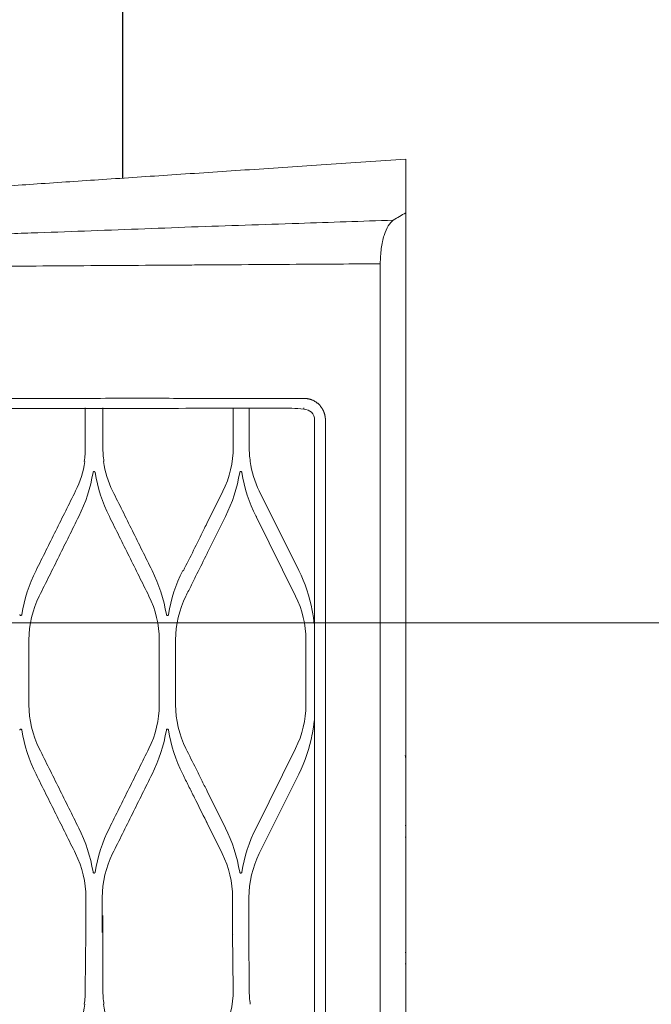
# Model space of a CAD drawing. Header units: millimetres. Extents: x -367720 to -162733, y 309172 to 337444.
# Tile 141 of 256: x -361022 to -360847, y 327971 to 328244. Entities that reach past the tile are written whole.
import ezdxf

# ---------------------------------------------------------------- set-up
doc = ezdxf.new("R2010")
doc.units = ezdxf.units.MM
doc.header["$LTSCALE"] = 10
doc.header["$MEASUREMENT"] = 0
doc.layers.get('0').update_dxf_attribs({"color": 255, "lineweight": 13})
for name, color, linetype, lineweight in [('LATS_EQ_IDU', 7, 'Continuous', 0), ('LATS_SERVICE_SPACE', 1, 'Continuous', 9), ('VZ1', 6, 'Continuous', 18)]:
    doc.layers.add(name, color=color, linetype=linetype, lineweight=lineweight)
doc.layers.add('LATS_PIPE_DRAIN', color=4, linetype='Continuous')
doc.styles.add('ROMANS', font='ROMANS.shx', dxfattribs={"height": 80})

# ---------------------------------------------------------------- blocks, each defined once
blk = doc.blocks.new('LATS_IDU_LOW_STATIC_L2')
at = {"layer": 'LATS_SERVICE_SPACE', "color": 1, "ltscale": 2}
blk.add_line((1221.46, 343.7), (621.46, 343.7), dxfattribs=at)
blk = doc.blocks.new('LATS_IDU_WALL_MOUNTED_SV')
at = {"color": 0}
for p, q in [((443.56, 104.56), (461.56, 104.56)), ((364.39, 88.94), (380.36, 88.77)), ((390.06, 88.77), (380.36, 88.77)), ((515.06, 88.94), (525.99, 88.94)), ((364.39, 84.05), (385.04, 84.05)), ((380.36, 84.21), (390.06, 84.21)), ((515.06, 84.05), (525.99, 84.05)), ((461.56, 68.42), (443.56, 68.42)), ((443.56, 63.86), (461.56, 63.86)), ((480.73, 61.72), (480.82, 61.9)), ((410.7, 55.14), (402.22, 50.93)), ((409.32, 50.03), (419.6, 55.14)), ((486.02, 54.89), (495.8, 50.03)), ((493.82, 55.21), (502.81, 50.75)), ((364.39, 47.87), (380.1, 48.07)), ((390.06, 48.07), (380.36, 48.07)), ((515.06, 47.87), (525.99, 47.87)), ((525.85, 46.73), (525.85, 46.57)), ((525.85, 46.57), (525.85, 44.73)), ((525.85, 44.73), (525.85, 44.57)), ((364.39, 43.45), (380.36, 43.51)), ((380.36, 43.51), (390.06, 43.51)), ((431.4, 30.58), (409.32, 41.55)), ((495.8, 41.55), (473.72, 30.58)), ((495.89, 41.37), (495.8, 41.55)), ((515.06, 43.45), (525.99, 43.45)), ((402.22, 40.66), (424.3, 29.68)), ((480.82, 29.68), (502.9, 40.66)), ((461.56, 27.72), (443.56, 27.72)), ((525.6, 28.3), (525.88, 28.3)), ((-522.6, 25.3), (522.6, 25.3)), ((565.96, 7.1), (-565.96, 7.1)), ((371.6, 0), (313, 0)), ((371.6, 0.18), (371.6, 0)), ((374.8, 0), (371.6, 0)), ((374.8, 0.18), (374.8, 0)), ((374.8, 0), (406.8, 0)), ((406.8, 0), (406.8, 0.18)), ((406.8, 0), (410, 0)), ((410, 0), (410, 0.18)), ((428.95, 0), (410, 0)), ((428.94, 0), (528.59, 0)), ((428.95, 0), (428.95, 0.18)), ((563.42, 0), (528.6, 0)), ((580.11, 0), (577.56, 0))]:
    blk.add_line(p, q, dxfattribs=at)
for centre, radius, start, end in [((364.39, 75.39), 27.52, 243.5738, 270), ((390.06, 88.79), 43.28, 279.3488, 296.4262), ((515.06, 88.79), 43.28, 243.5738, 260.6512), ((515.06, 75.39), 27.52, 243.5738, 270), ((390.06, 2.79), 43.28, 63.5738, 80.6512), ((515.06, 2.79), 43.28, 99.3488, 116.4262), ((443.56, 68.44), 43.28, 243.5738, 259.106), ((461.56, 68.44), 43.28, 280.894, 296.4262), ((522.6, 28.3), 3, 270, 0), ((428.95, 0.85), 0.85, 270, 307.4654), ((563.37, 0.5), 0.5, 270, 282.06)]:
    blk.add_arc(centre, radius, start, end, dxfattribs=at)
at = {"color": 0, "extrusion": (0, 0, -1)}
for centre, start, end in [((-390.06, 75.39), 243.5738, 270), ((-390.06, 16.19), 90, 116.4262), ((-515.06, 16.19), 63.5738, 81.5815), ((-443.56, 55.04), 270, 296.4262), ((-461.56, 55.04), 243.5738, 270)]:
    blk.add_arc(centre, 27.32, start, end, dxfattribs=at)
at = {"color": 0}
for centre, major_axis, ratio, start_param, end_param in [((525.91, 55), (-0.1, -0.0006), 0.003617, 4.347931, 5.252798), ((380.36, 48.03), (-0.5, 0), 0.087489, 4.712389, 6.283185), ((380.36, 43.56), (-0.5, 0), 0.087489, 0, 1.570796), ((525.93, 28.3), (-0.1, 0.0011), 0.006873, 1.030416, 1.892516)]:
    blk.add_ellipse(centre, major_axis=major_axis, ratio=ratio, start_param=start_param, end_param=end_param, dxfattribs=at)
for points, knots in [([(578.06, 3.46), (577.76, 12.21), (577.3, 25.91), (576.69, 44.57), (576.18, 59.43), (575.59, 74.28), (575.03, 89.13), (574.59, 101.47), (574.25, 111.31), (573.9, 121.12), (573.47, 133.33), (572.77, 152.72), (571.48, 186.01), (570.27, 213.46), (569.43, 231)], [0, 0, 0, 0, 0.112351, 0.175925, 0.2395, 0.303075, 0.366649, 0.430224, 0.462011, 0.493799, 0.557373, 0.620948, 0.748097, 1, 1, 1, 1]), ([(595, 0), (594.5, 7.38), (593.53, 21.86), (592.1, 43.08), (590.74, 63.33), (589.46, 82.6), (588.23, 100.76), (587.09, 117.73), (586.03, 133.43), (585.04, 147.82), (584.16, 160.59), (583.6, 168.57), (583.34, 172.19)], [0, 0, 0, 0, 0.128318, 0.251968, 0.370447, 0.482934, 0.588891, 0.687557, 0.778576, 0.861827, 0.937379, 1, 1, 1, 1]), ([(525.86, 55), (525.79, 65.72), (525.83, 76.42), (525.81, 97.78), (525.83, 108.44), (525.81, 119.04)], [0, 0, 0, 0, 0.5, 0.5, 1, 1, 1, 1]), ([(565.23, 118.92), (565.24, 117.25), (565.27, 113.06), (565.33, 103.83), (565.41, 91.22), (565.51, 76.04), (565.59, 63.96), (565.63, 56.95), (565.65, 55)], [0, 0, 0, 0, 0.079209, 0.197752, 0.434839, 0.671927, 0.909014, 1, 1, 1, 1]), ([(528.6, 109.64), (528.58, 106.25), (528.54, 97.96), (528.58, 89.64), (528.6, 84.72)], [0, 0, 0, 0, 0.408948, 1, 1, 1, 1]), ([(436.48, 107.14), (436.53, 107.13), (436.58, 107.12), (436.66, 107.07), (436.7, 107.04), (436.74, 106.97), (436.76, 106.93), (436.78, 106.86), (436.78, 106.83), (436.77, 106.76), (436.76, 106.74), (436.74, 106.68), (436.72, 106.66), (436.67, 106.62), (436.65, 106.6), (436.59, 106.57), (436.55, 106.56), (436.52, 106.55)], [0, 0, 0, 0, 0.174766, 0.174766, 0.323012, 0.323012, 0.457614, 0.457614, 0.573123, 0.573123, 0.675633, 0.675633, 0.775455, 0.775455, 0.88119, 0.88119, 1, 1, 1, 1]), ([(468.6, 106.55), (468.56, 106.56), (468.52, 106.57), (468.45, 106.61), (468.42, 106.63), (468.38, 106.69), (468.36, 106.72), (468.34, 106.78), (468.34, 106.81), (468.34, 106.87), (468.34, 106.9), (468.36, 106.95), (468.38, 106.98), (468.42, 107.03), (468.44, 107.06), (468.5, 107.1), (468.54, 107.12), (468.59, 107.14), (468.61, 107.14), (468.63, 107.14)], [0, 0, 0, 0, 0.129801, 0.129801, 0.26056, 0.26056, 0.377087, 0.377087, 0.48039, 0.48039, 0.580312, 0.580312, 0.685639, 0.685639, 0.802697, 0.802697, 0.934791, 0.934791, 1, 1, 1, 1]), ([(424.3, 102.6), (422.45, 101.69), (420.61, 100.77), (416.93, 98.94), (415.09, 98.03), (409.57, 95.28), (405.89, 93.46), (402.22, 91.63)], [0, 0, 0, 0, 0.2503, 0.2503, 0.500599, 0.500599, 1, 1, 1, 1]), ([(409.32, 90.74), (411.16, 91.65), (413, 92.57), (416.69, 94.4), (418.53, 95.31), (424.05, 98.06), (427.72, 99.88), (431.4, 101.71)], [0, 0, 0, 0, 0.250303, 0.250303, 0.500606, 0.500606, 1, 1, 1, 1]), ([(473.72, 101.71), (475.56, 100.79), (477.4, 99.88), (481.08, 98.05), (482.93, 97.13), (488.44, 94.39), (492.12, 92.56), (495.8, 90.74)], [0, 0, 0, 0, 0.250303, 0.250303, 0.500606, 0.500606, 1, 1, 1, 1]), ([(502.9, 91.63), (501.06, 92.55), (499.21, 93.46), (495.53, 95.29), (493.69, 96.21), (488.17, 98.95), (484.49, 100.78), (480.82, 102.6)], [0, 0, 0, 0, 0.2503, 0.2503, 0.500599, 0.500599, 1, 1, 1, 1]), ([(397.1, 86.2), (397.06, 86.21), (397.02, 86.22), (396.95, 86.26), (396.92, 86.28), (396.87, 86.34), (396.85, 86.37), (396.83, 86.43), (396.83, 86.47), (396.83, 86.53), (396.84, 86.56), (396.86, 86.61), (396.87, 86.64), (396.91, 86.69), (396.94, 86.71), (397, 86.75), (397.03, 86.77), (397.09, 86.78), (397.1, 86.79), (397.12, 86.79)], [0, 0, 0, 0, 0.133982, 0.133982, 0.268894, 0.268894, 0.389508, 0.389508, 0.495428, 0.495428, 0.595914, 0.595914, 0.700021, 0.700021, 0.814444, 0.814444, 0.943108, 0.943108, 1, 1, 1, 1]), ([(508, 86.79), (508.04, 86.78), (508.08, 86.77), (508.15, 86.73), (508.19, 86.7), (508.24, 86.64), (508.26, 86.6), (508.28, 86.54), (508.29, 86.5), (508.28, 86.44), (508.28, 86.41), (508.25, 86.35), (508.24, 86.33), (508.19, 86.28), (508.17, 86.26), (508.11, 86.23), (508.08, 86.21), (508.04, 86.2), (508.03, 86.2), (508.02, 86.2)], [0, 0, 0, 0, 0.144831, 0.144831, 0.290349, 0.290349, 0.423908, 0.423908, 0.539222, 0.539222, 0.642249, 0.642249, 0.742929, 0.742929, 0.8496, 0.8496, 0.968128, 0.968128, 1, 1, 1, 1]), ([(431.4, 71.28), (429.56, 72.19), (427.72, 73.11), (424.03, 74.94), (422.19, 75.85), (416.67, 78.6), (413, 80.42), (409.32, 82.25)], [0, 0, 0, 0, 0.250188, 0.250188, 0.500375, 0.500375, 1, 1, 1, 1]), ([(495.8, 82.25), (493.95, 81.34), (492.11, 80.42), (488.43, 78.59), (486.59, 77.68), (481.07, 74.93), (477.39, 73.11), (473.72, 71.28)], [0, 0, 0, 0, 0.250188, 0.250188, 0.500375, 0.500375, 1, 1, 1, 1]), ([(528.6, 84.72), (528.62, 80.9), (528.64, 73.72), (528.61, 66.52), (528.6, 63.16)], [0, 0, 0, 0, 0.532088, 1, 1, 1, 1]), ([(402.22, 81.36), (404.06, 80.44), (405.9, 79.53), (409.58, 77.7), (411.42, 76.78), (416.94, 74.04), (420.62, 72.21), (424.3, 70.39)], [0, 0, 0, 0, 0.250188, 0.250188, 0.500376, 0.500376, 1, 1, 1, 1]), ([(480.82, 70.39), (482.66, 71.3), (484.5, 72.22), (488.19, 74.05), (490.03, 74.96), (495.54, 77.7), (499.22, 79.53), (502.9, 81.36)], [0, 0, 0, 0, 0.250188, 0.250188, 0.500376, 0.500376, 1, 1, 1, 1]), ([(436.51, 66.44), (436.55, 66.43), (436.59, 66.42), (436.66, 66.38), (436.69, 66.35), (436.75, 66.29), (436.76, 66.26), (436.79, 66.19), (436.79, 66.16), (436.79, 66.09), (436.78, 66.06), (436.76, 66.01), (436.74, 65.98), (436.7, 65.94), (436.68, 65.91), (436.62, 65.88), (436.58, 65.86), (436.54, 65.85), (436.53, 65.85), (436.51, 65.85)], [0, 0, 0, 0, 0.141668, 0.141668, 0.284127, 0.284127, 0.413408, 0.413408, 0.525397, 0.525397, 0.627428, 0.627428, 0.729164, 0.729164, 0.838315, 0.838315, 0.960101, 0.960101, 1, 1, 1, 1]), ([(468.6, 65.85), (468.56, 65.85), (468.52, 65.87), (468.45, 65.91), (468.42, 65.93), (468.37, 65.99), (468.35, 66.02), (468.33, 66.09), (468.32, 66.12), (468.33, 66.18), (468.33, 66.21), (468.36, 66.27), (468.37, 66.29), (468.41, 66.34), (468.44, 66.37), (468.5, 66.4), (468.53, 66.42), (468.58, 66.43), (468.59, 66.44), (468.61, 66.44)], [0, 0, 0, 0, 0.137854, 0.137854, 0.276584, 0.276584, 0.401329, 0.401329, 0.510042, 0.510042, 0.611196, 0.611196, 0.714135, 0.714135, 0.825997, 0.825997, 0.951326, 0.951326, 1, 1, 1, 1]), ([(424.3, 61.9), (423.2, 61.36), (422.11, 60.82), (419.93, 59.73), (418.84, 59.19), (415.57, 57.56), (413.38, 56.48), (411.2, 55.39)], [0, 0, 0, 0, 0.250087, 0.250087, 0.500175, 0.500175, 1, 1, 1, 1]), ([(419.6, 55.14), (420.62, 55.65), (421.65, 56.16), (423.7, 57.18), (424.73, 57.69), (427.63, 59.14), (429.52, 60.07), (431.4, 61.01)], [0, 0, 0, 0, 0.260777, 0.260777, 0.521553, 0.521553, 1, 1, 1, 1]), ([(473.72, 61.01), (474.74, 60.5), (475.77, 59.99), (477.82, 58.97), (478.85, 58.46), (481.75, 57.01), (483.64, 56.08), (485.52, 55.14)], [0, 0, 0, 0, 0.260777, 0.260777, 0.521553, 0.521553, 1, 1, 1, 1]), ([(525.6, 28.3), (525.91, 30.53), (525.88, 32.75), (525.89, 37.2), (525.88, 39.43), (525.88, 46.1), (525.88, 50.55), (525.86, 55)], [0, 0, 0, 0, 0.25, 0.25, 0.5, 0.5, 1, 1, 1, 1]), ([(565.65, 55), (565.67, 51.88), (565.69, 48.73), (565.71, 45.58), (565.71, 45.55)], [0, 0, 0, 0, 0.991784, 1, 1, 1, 1]), ([(397.09, 45.5), (397.05, 45.5), (397.01, 45.52), (396.94, 45.56), (396.9, 45.58), (396.85, 45.64), (396.83, 45.68), (396.81, 45.74), (396.81, 45.77), (396.81, 45.84), (396.82, 45.87), (396.84, 45.92), (396.86, 45.95), (396.9, 46), (396.92, 46.02), (396.98, 46.05), (397.01, 46.07), (397.06, 46.08), (397.08, 46.08), (397.09, 46.09)], [0, 0, 0, 0, 0.139783, 0.139783, 0.280404, 0.280404, 0.407382, 0.407382, 0.517705, 0.517705, 0.619307, 0.619307, 0.72166, 0.72166, 0.83216, 0.83216, 0.955685, 0.955685, 1, 1, 1, 1]), ([(508.03, 46.09), (508.07, 46.08), (508.11, 46.07), (508.18, 46.03), (508.21, 46), (508.26, 45.94), (508.28, 45.91), (508.3, 45.84), (508.31, 45.81), (508.3, 45.75), (508.3, 45.72), (508.27, 45.66), (508.26, 45.64), (508.22, 45.59), (508.19, 45.57), (508.13, 45.53), (508.1, 45.52), (508.05, 45.5), (508.04, 45.5), (508.03, 45.5)], [0, 0, 0, 0, 0.139783, 0.139783, 0.280404, 0.280404, 0.407382, 0.407382, 0.517705, 0.517705, 0.619307, 0.619307, 0.72166, 0.72166, 0.83216, 0.83216, 0.955685, 0.955685, 1, 1, 1, 1]), ([(565.71, 45.55), (565.74, 40.51), (565.82, 27.69), (565.9, 14.87), (565.96, 7.1)], [0, 0, 0, 0, 0.393514, 1, 1, 1, 1]), ([(435.38, 25.94), (435.71, 25.88), (436.03, 25.82), (436.76, 25.7), (437.17, 25.64), (437.81, 25.56), (438.05, 25.53), (438.42, 25.49), (438.55, 25.48), (438.76, 25.46), (438.83, 25.45), (438.93, 25.45), (438.97, 25.44), (439.02, 25.44), (439.03, 25.44), (439.04, 25.44)], [0, 0, 0, 0, 0.265943, 0.265943, 0.591469, 0.591469, 0.785612, 0.785612, 0.894633, 0.894633, 0.953953, 0.953953, 0.985654, 0.985654, 1, 1, 1, 1]), ([(466.07, 25.44), (466.09, 25.44), (466.12, 25.44), (466.24, 25.45), (466.35, 25.46), (466.88, 25.51), (467.31, 25.56), (468.41, 25.71), (469.07, 25.81), (469.74, 25.94)], [0, 0, 0, 0, 0.024247, 0.024247, 0.112121, 0.112121, 0.46104, 0.46104, 1, 1, 1, 1]), ([(565.96, 7.1), (567.41, 7.06), (568.81, 6.96), (571.5, 6.61), (572.76, 6.35), (575.98, 5.35), (577.29, 4.42), (578.06, 3.46)], [0, 0, 0, 0, 0.25, 0.25, 0.5, 0.5, 1, 1, 1, 1]), ([(568.67, 0), (564.05, 0), (563.96, 0), (563.76, 0), (563.65, 0), (563.5, 0), (563.46, 0), (563.42, 0)], [0, 0, 0, 0, 0.430017, 0.430017, 0.860023, 0.860023, 1, 1, 1, 1]), ([(595, 0), (595, 0), (594.22, 0), (590.71, 0), (585.66, 0), (581.64, 0), (580.11, 0)], [0, 0, 0, 0, 0.275337, 0.560301, 0.845265, 1, 1, 1, 1])]:
    blk.add_open_spline(points, degree=3, knots=knots, dxfattribs=at)
for points, degree in [([(436.52, 106.55), (432.27, 105.85), (428.15, 104.52), (424.3, 102.6)], 3), ([(431.4, 101.71), (435.17, 103.58), (439.34, 104.56), (443.56, 104.56)], 3), ([(461.56, 104.56), (465.77, 104.56), (469.95, 103.58), (473.72, 101.71)], 3), ([(480.82, 102.6), (476.97, 104.52), (472.84, 105.86), (468.6, 106.55)], 3), ([(360.39, 89.07), (357.55, 89.49), (354.8, 90.35), (352.23, 91.63)], 3), ([(402.22, 91.63), (398.45, 89.76), (394.27, 88.77), (390.06, 88.77)], 3), ([(397.12, 86.79), (401.36, 87.49), (405.47, 88.82), (409.32, 90.74)], 3), ([(495.8, 90.74), (499.65, 88.82), (503.76, 87.49), (508, 86.79)], 3), ([(511.06, 89.07), (508.22, 89.49), (505.47, 90.35), (502.9, 91.63)], 3), ([(364.39, 88.94), (363.05, 88.94), (361.71, 89.04), (360.39, 89.24)], 3), ([(515.06, 88.94), (513.72, 88.94), (512.38, 89.04), (511.06, 89.24)], 3), ([(409.32, 82.25), (405.46, 84.17), (401.34, 85.5), (397.1, 86.2)], 3), ([(508.02, 86.2), (503.77, 85.5), (499.65, 84.17), (495.8, 82.25)], 3), ([(352.23, 81.36), (354.8, 82.63), (357.55, 83.5), (360.39, 83.92)], 3), ([(360.39, 83.76), (361.71, 83.95), (363.05, 84.05), (364.39, 84.05)], 3), ([(390.06, 84.21), (394.27, 84.21), (398.45, 83.23), (402.22, 81.36)], 3), ([(502.9, 81.36), (505.47, 82.63), (508.22, 83.5), (511.06, 83.92)], 3), ([(511.06, 83.76), (512.38, 83.95), (513.71, 84.05), (515.06, 84.05)], 3), ([(443.56, 68.42), (439.35, 68.42), (435.17, 69.4), (431.4, 71.28)], 3), ([(473.72, 71.28), (469.95, 69.4), (465.77, 68.42), (461.56, 68.42)], 3), ([(424.3, 70.39), (428.15, 68.47), (432.27, 67.14), (436.51, 66.44)], 3), ([(468.61, 66.44), (472.85, 67.14), (476.96, 68.47), (480.82, 70.39)], 3), ([(436.51, 65.85), (432.27, 65.15), (428.15, 63.81), (424.3, 61.9)], 3), ([(480.82, 61.9), (476.97, 63.81), (472.84, 65.15), (468.6, 65.85)], 3), ([(431.4, 61.01), (435.17, 62.88), (439.35, 63.86), (443.56, 63.86)], 3), ([(461.56, 63.86), (465.77, 63.86), (469.95, 62.88), (473.72, 61.01)], 3), ([(528.6, 63.16), (528.6, 60.44), (528.59, 57.72), (528.58, 55)], 3), ([(480.73, 61.72), (484.54, 59.82), (488.36, 57.93), (492.17, 56.03)], 3), ([(485.52, 55.14), (485.69, 55.06), (485.86, 54.97), (486.02, 54.89)], 3), ([(492.17, 56.03), (492.72, 55.76), (493.27, 55.49), (493.82, 55.21)], 3), ([(528.6, 55), (528.6, 28.3)], 1), ([(360.39, 43.16), (361.71, 43.35), (363.05, 43.45), (364.39, 43.45)], 3), ([(511.06, 43.16), (512.38, 43.35), (513.72, 43.45), (515.06, 43.45)], 3), ([(528.56, 27.59), (528.38, 26.67)], 1), ([(528.6, 28.3), (528.56, 27.59)], 1), ([(528.38, 26.67), (527.77, 24.53), (525.92, 23.3)], 2), ([(520.92, 22.3), (214.41, 22.3)], 1), ([(522.26, 22.3), (520.92, 22.3)], 1), ([(522.6, 22.3), (522.26, 22.3)], 1), ([(523.7, 22.4), (523.16, 22.3), (522.6, 22.3)], 2), ([(525.92, 23.3), (524.9, 22.63), (523.7, 22.4)], 2), ([(578.06, 3.46), (578.76, 2.31), (579.44, 1.15), (580.11, 0)], 3), ([(575.16, 0), (574.4, 0), (571.9, 0), (568.67, 0)], 3), ([(575.16, 0), (575.21, 0), (575.26, 0), (577.56, 0)], 3)]:
    blk.add_open_spline(points, degree=degree, dxfattribs=at)
blk.add_rational_spline([(411.2, 55.39), (410.95, 55.27), (410.7, 55.14)], [0.500000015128, 0.499999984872, 0.500000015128], degree=2, dxfattribs=at)
at = {"layer": 'LATS_PIPE_DRAIN'}
blk.add_line((589.73, 78.49), (639.72, 78.49), dxfattribs=at)
blk = doc.blocks.new('A$C44164CF6')
at = {"layer": 'LATS_EQ_IDU', "color": 1, "ltscale": 5, "rotation": 180}
blk.add_blockref('LATS_IDU_LOW_STATIC_L2', (-5187.75, 9500.21), dxfattribs=at)
at = {"layer": 'LATS_EQ_IDU', "color": 0, "ltscale": 5, "rotation": 90}
blk.add_blockref('LATS_IDU_WALL_MOUNTED_SV', (-6132.45, 8690.24), dxfattribs=at)
at = {"layer": 'VZ1', "extrusion": (0, -1, -1.22461e-16), "style": 'ROMANS', "width": 0.8, "flags": 1}
for tag, p in [('MATERIAL', (-2269.09, 3112.52, -14812.16)), ('PRIRUBA', (-2269.09, 3112.52, -14812.16)), ('PRUTOK', (-2269.09, 3112.52, -14812.16)), ('PLOCHA', (-2269.09, 3112.52, -14812.16)), ('OBVOD', (-2269.09, 3112.52, -14812.16)), ('NAZEV', (-2269.09, 3112.52, -14812.16)), ('KOTA', (-2269.09, 3112.52, -14812.16)), ('USEK', (-2269.09, 3112.52, -14812.16)), ('TVAR', (-2269.09, 3112.52, -14812.16)), ('POS', (-2269.09, 3112.52, -14812.16)), ('NB2', (-2269.09, 3112.52, -14812.16)), ('NB1', (-2269.09, 3112.52, -14812.16)), ('DB', (-2269.09, 3112.52, -14812.16)), ('DA', (-2269.09, 3112.52, -14812.16)), ('B2', (-2269.09, 3112.52, -14812.16)), ('B1', (-2269.09, 3112.52, -14812.16)), ('A2', (-2269.09, 3112.52, -14812.16)), ('A1', (-2269.09, 3112.52, -14812.16)), ('LT', (-2269.09, 3112.52, -14812.16)), ('MATERIAL', (99885.33, 3112.52, -14812.16)), ('PRIRUBA', (99885.33, 3112.52, -14812.16)), ('PRUTOK', (99885.33, 3112.52, -14812.16)), ('PLOCHA', (99885.33, 3112.52, -14812.16)), ('OBVOD', (99885.33, 3112.52, -14812.16)), ('NAZEV', (99885.33, 3112.52, -14812.16)), ('KOTA', (99885.33, 3112.52, -14812.16)), ('USEK', (99885.33, 3112.52, -14812.16)), ('TVAR', (99885.33, 3112.52, -14812.16)), ('POS', (99885.33, 3112.52, -14812.16)), ('NB2', (99885.33, 3112.52, -14812.16)), ('NB1', (99885.33, 3112.52, -14812.16)), ('DB', (99885.33, 3112.52, -14812.16)), ('DA', (99885.33, 3112.52, -14812.16)), ('B2', (99885.33, 3112.52, -14812.16)), ('B1', (99885.33, 3112.52, -14812.16)), ('A2', (99885.33, 3112.52, -14812.16)), ('A1', (99885.33, 3112.52, -14812.16)), ('LT', (99885.33, 3112.52, -14812.16))]:
    blk.add_attdef(tag, p, '', height=1, rotation=180, dxfattribs=at)
at = {"layer": 'VZ1', "extrusion": (1.22461e-16, 1, 4.44089e-16), "style": 'ROMANS', "width": 0.8, "flags": 1}
for tag, p in [('MATERIAL', (2269.09, 2852.52, 14812.16)), ('PRIRUBA', (2269.09, 2852.52, 14812.16)), ('IZOLACE', (2269.09, 2852.52, 14812.16)), ('PRUTOK', (2269.09, 2852.52, 14812.16)), ('PLOCHA', (2269.09, 2852.52, 14812.16)), ('NASTCE', (2269.09, 2852.52, 14812.16)), ('OBVOD', (2269.09, 2852.52, 14812.16)), ('NAZEV', (2269.09, 2852.52, 14812.16)), ('KOTA', (2269.09, 2852.52, 14812.16)), ('USEK', (2269.09, 2852.52, 14812.16)), ('TVAR', (2269.09, 2852.52, 14812.16)), ('POS', (2269.09, 2852.52, 14812.16)), ('NB2', (2269.09, 2852.52, 14812.16)), ('NB1', (2269.09, 2852.52, 14812.16)), ('B1', (2269.09, 2852.52, 14812.16)), ('VS', (2269.09, 2852.52, 14812.16)), ('A1', (2269.09, 2852.52, 14812.16)), ('LT', (2269.09, 2852.52, 14812.16)), ('MATERIAL', (-99885.33, 2852.52, 14812.16)), ('PRIRUBA', (-99885.33, 2852.52, 14812.16)), ('IZOLACE', (-99885.33, 2852.52, 14812.16)), ('PRUTOK', (-99885.33, 2852.52, 14812.16)), ('PLOCHA', (-99885.33, 2852.52, 14812.16)), ('NASTCE', (-99885.33, 2852.52, 14812.16)), ('OBVOD', (-99885.33, 2852.52, 14812.16)), ('NAZEV', (-99885.33, 2852.52, 14812.16)), ('KOTA', (-99885.33, 2852.52, 14812.16)), ('USEK', (-99885.33, 2852.52, 14812.16)), ('TVAR', (-99885.33, 2852.52, 14812.16)), ('POS', (-99885.33, 2852.52, 14812.16)), ('NB2', (-99885.33, 2852.52, 14812.16)), ('NB1', (-99885.33, 2852.52, 14812.16)), ('B1', (-99885.33, 2852.52, 14812.16)), ('VS', (-99885.33, 2852.52, 14812.16)), ('A1', (-99885.33, 2852.52, 14812.16)), ('LT', (-99885.33, 2852.52, 14812.16))]:
    blk.add_attdef(tag, p, '', height=1, dxfattribs=at)

msp = doc.modelspace()

# ---------------------------------------------------------------- block references
msp.add_blockref('A$C44164CF6', (-354782.86, 318920.06))

doc.saveas('drawing.dxf')
